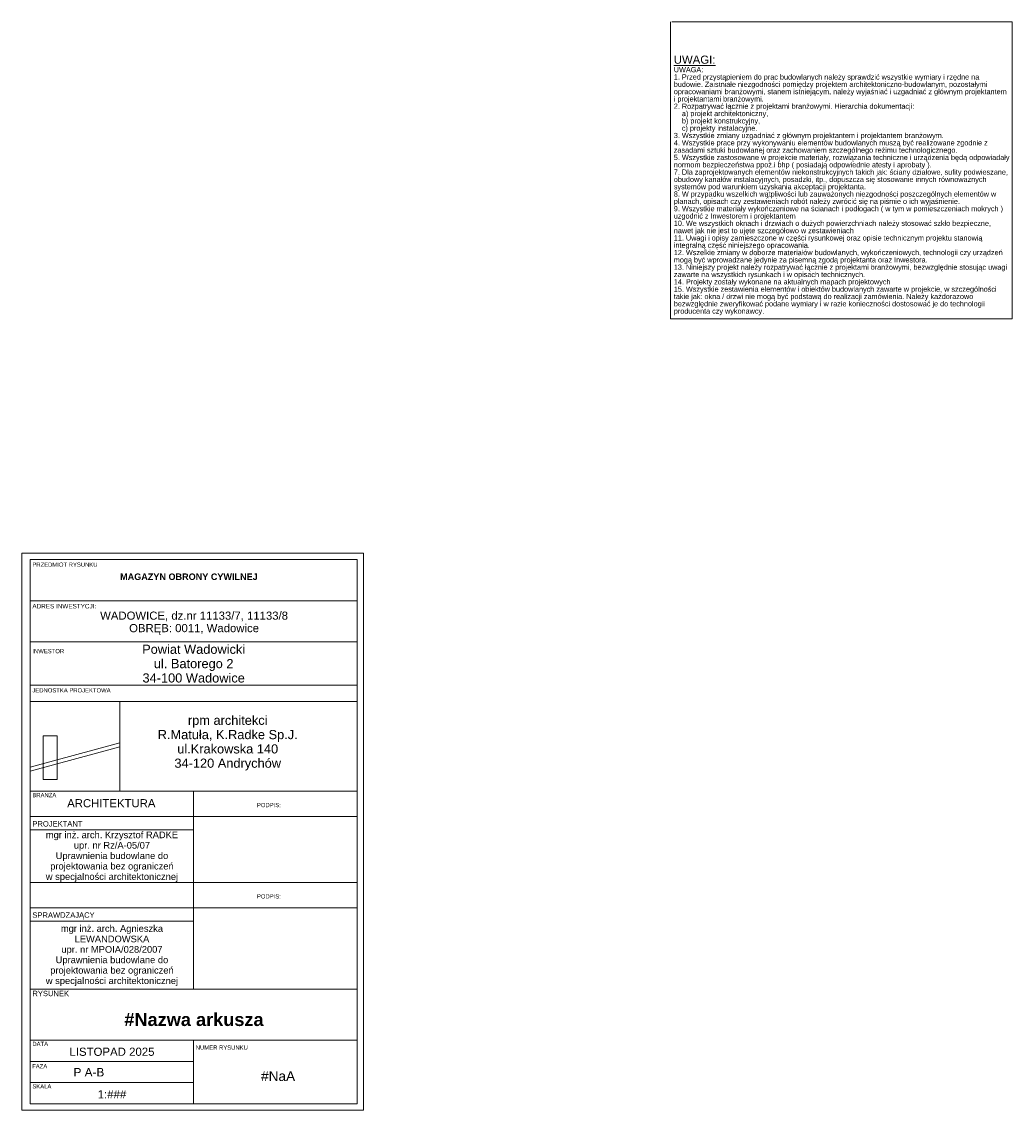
# Model space of a CAD drawing. Header units: millimetres. Extents: x -12989 to 381717, y -50461 to 30884.
# Tile 2 of 63: x 357601 to 357906, y -50379 to -50044. Entities that reach past the tile are written whole.
import ezdxf
from ezdxf.xclip import XClip

# ---------------------------------------------------------------- set-up
doc = ezdxf.new("R2010")
doc.units = ezdxf.units.MM
doc.header["$MEASUREMENT"] = 0
doc.header["$XCLIPFRAME"] = 0
doc.layers.add('00_Uwagi_1_0_Nr_pióra__1', color=7, linetype='Continuous', lineweight=13)
doc.layers.add('0_Nr_pióra__1', color=7, linetype='Continuous', lineweight=13)
doc.layers.add('0_Nr_pióra__118', color=7, linetype='Continuous', lineweight=13, true_color=0x573938)
doc.styles.add('STYL_AUTOMATYCZNY_1', font='arial.ttf')
doc.styles.add('STYL_AUTOMATYCZNY_2', font='arial.ttf')
picture_1 = doc.add_image_def('image1.jpg', size_in_pixel=(332, 331))

# ---------------------------------------------------------------- blocks, each defined once
blk = doc.blocks.new('Rysunek_1_1', base_point=(357853.4647435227, -50089.58672172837))
at = {"layer": '00_Uwagi_1_0_Nr_pióra__1', "color": 7, "linetype": 'Continuous', "lineweight": 13}
for p, q in [((357906.0579837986, -50043.87964801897), (357800.8715032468, -50043.87949441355)), ((357800.8715032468, -50043.87964801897), (357800.8715032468, -50135.29394854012)), ((357906.0579837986, -50135.29394854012), (357906.0579837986, -50043.87949441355)), ((357800.8715032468, -50135.29394854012), (357906.0579837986, -50135.29394854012))]:
    blk.add_line(p, q, dxfattribs=at)
at = {"layer": '00_Uwagi_1_0_Nr_pióra__1', "color": 7, "linetype": 'Continuous', "lineweight": 13, "insert": (357801.8715032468, -50134.2071424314), "char_height": 2.5, "width": 103.1864805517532, "attachment_point": 7, "line_spacing_factor": 0.8442841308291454, "style": 'STYL_AUTOMATYCZNY_1'}
blk.add_mtext('\\A1;{\\pql;\\fArial|b0|i0|c238|p0;\\L\\W1.000000;\\LUWAGI:\\P\\pql;\\fArial|b0|i0|c238|p0;\\l\\H0.640000x;\\W1.000000;\\lUWAGA:\\P\\pql;\\fArial|b0|i0|c238|p0;\\W1.000000;1. Przed przystąpieniem do prac budowlanych należy sprawdzić wszystkie wymiary i rzędne na budowie. Zaistniałe niezgodności pomiędzy projektem architektoniczno-budowlanym, pozostałymi opracowaniami branżowymi, stanem istniejącym, należy wyjaśniać i uzgadniać z głównym projektantem i projektantami branżowymi.\\P\\pql;\\fArial|b0|i0|c238|p0;\\W1.000000;2. Rozpatrywać łącznie z projektami branżowymi. Hierarchia dokumentacji:\\P\\pql;\\fArial|b0|i0|c238|p0;\\W1.000000;    a) projekt architektoniczny,\\P\\pql;\\fArial|b0|i0|c238|p0;\\W1.000000;    b) projekt konstrukcyjny,\\P\\pql;\\fArial|b0|i0|c238|p0;\\W1.000000;    c) projekty instalacyjne.\\P\\pql;\\fArial|b0|i0|c238|p0;\\W1.000000;3. Wszystkie zmiany uzgadniać z głównym projektantem i projektantem branżowym.\\P\\pql;\\fArial|b0|i0|c238|p0;\\W1.000000;4. Wszystkie prace przy wykonywaniu elementów budowlanych muszą być realizowane zgodnie z zasadami sztuki budowlanej oraz zachowaniem szczególnego reżimu technologicznego.\\P\\pql;\\fArial|b0|i0|c238|p0;\\W1.000000;5. Wszystkie zastosowane w projekcie materiały, rozwiązania techniczne i urządzenia będą odpowiadały normom bezpieczeństwa ppoż.i bhp ( posiadają odpowiednie atesty i aprobaty ).\\P\\pql;\\fArial|b0|i0|c238|p0;\\W1.000000;7. Dla zaprojektowanych elementów niekonstrukcyjnych takich jak: ściany działowe, sufity podwieszane, obudowy kanałów instalacyjnych, posadzki, itp., dopuszcza się stosowanie innych równoważnych systemów pod warunkiem uzyskania akceptacji projektanta.\\P\\pql;\\fArial|b0|i0|c238|p0;\\W1.000000;8. W przypadku wszelkich wątpliwości lub zauważonych niezgodności poszczególnych elementów w planach, opisach czy zestawieniach robót należy zwrócić się na piśmie o ich wyjaśnienie.\\P\\pql;\\fArial|b0|i0|c238|p0;\\W1.000000;9. Wszystkie materiały wykończeniowe na ścianach i podłogach ( w tym w pomieszczeniach mokrych ) uzgodnić z Inwestorem i projektantem\\P\\pql;\\fArial|b0|i0|c238|p0;\\W1.000000;10. We wszystkich oknach i drzwiach o dużych powierzchniach należy stosować szkło bezpieczne, nawet jak nie jest to ujęte szczegółowo w zestawieniach\\P\\pql;\\fArial|b0|i0|c238|p0;\\W1.000000;11. Uwagi i opisy zamieszczone w części rysunkowej oraz opisie technicznym projektu stanowią integralną część niniejszego opracowania.\\P\\pql;\\fArial|b0|i0|c238|p0;\\W1.000000;12. Wszelkie zmiany w doborze materiałów budowlanych, wykończeniowych, technologii czy urządzeń mogą być wprowadzane jedynie za pisemną zgodą projektanta oraz Inwestora.\\P\\pql;\\fArial|b0|i0|c238|p0;\\W1.000000;13. Niniejszy projekt należy rozpatrywać łącznie z projektami branżowymi, bezwzględnie stosując uwagi zawarte na wszystkich rysunkach i w opisach technicznych.\\P\\pql;\\fArial|b0|i0|c238|p0;\\W1.000000;14. Projekty zostały wykonane na aktualnych mapach projektowych\\P\\pql;\\fArial|b0|i0|c238|p0;\\W1.000000;15. Wszystkie zestawienia elementów i obiektów budowlanych zawarte w projekcie, w szczególności takie jak: okna / drzwi nie mogą być podstawą do realizacji zamówienia. Należy każdorazowo bezwzględnie zweryfikować podane wymiary i w razie konieczności dostosować je do technologii producenta czy wykonawcy.}', dxfattribs=at)

msp = doc.modelspace()

# ---------------------------------------------------------------- linework, layer by layer
at = {"layer": '0_Nr_pióra__1', "color": 7, "linetype": 'Continuous', "lineweight": 13}
for p, q in [((357601.1373642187, -50207.39088269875), (357601.1373642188, -50378.90006163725)), ((357601.1373642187, -50207.39088269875), (357706.3238447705, -50207.39088269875)), ((357603.7506929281, -50209.35087923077), (357603.7506929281, -50376.94006510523)), ((357603.7506929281, -50209.35087923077), (357704.3638482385, -50209.35087923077)), ((357704.3638482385, -50209.35087923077), (357704.3638482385, -50376.94006510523)), ((357706.3238447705, -50207.39088269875), (357706.3238447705, -50378.90006163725)), ((357603.7506929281, -50222.06625105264), (357704.3638482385, -50222.06625105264)), ((357603.7506929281, -50234.78162287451), (357704.3638482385, -50234.78162287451)), ((357603.7506929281, -50234.78162287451), (357704.3638482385, -50234.78162287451)), ((357603.7506929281, -50248.03093840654), (357704.3638482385, -50248.03093840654)), ((357603.7506929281, -50253.07908291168), (357704.3638482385, -50253.07908291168)), ((357603.7506929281, -50280.69754727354), (357704.3638482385, -50280.69754727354)), ((357603.7506929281, -50280.69754727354), (357704.3638482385, -50280.69754727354)), ((357654.0572705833, -50280.69754727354), (357654.0572705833, -50288.53753340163)), ((357603.7506929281, -50288.53753340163), (357704.3638482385, -50288.53753340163)), ((357654.0572705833, -50288.53753340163), (357654.0572705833, -50341.66012752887)), ((357603.7506929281, -50292.64256791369), (357654.0572705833, -50292.64256791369)), ((357603.7506929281, -50308.80556791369), (357704.3638482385, -50308.80556791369)), ((357603.7506929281, -50316.64555404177), (357704.3638482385, -50316.64555404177)), ((357603.7506929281, -50320.75058855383), (357654.0572705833, -50320.75058855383)), ((357603.7506929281, -50341.66012752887), (357704.3638482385, -50341.66012752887)), ((357603.7506929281, -50341.66012752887), (357704.3638482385, -50341.66012752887)), ((357603.7506929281, -50341.66012752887), (357704.3638482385, -50341.66012752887)), ((357603.7506929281, -50357.34009978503), (357704.3638482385, -50357.34009978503)), ((357654.0572705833, -50357.34009978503), (357654.0572705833, -50376.94006510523)), ((357603.7506929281, -50363.87342155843), (357654.0572705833, -50363.87342155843)), ((357603.7506929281, -50370.40674333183), (357654.0572705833, -50370.40674333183)), ((357603.7506929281, -50376.94006510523), (357704.3638482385, -50376.94006510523)), ((357601.1373642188, -50378.90006163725), (357706.3238447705, -50378.90006163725))]:
    msp.add_line(p, q, dxfattribs=at)
at = {"layer": '0_Nr_pióra__118', "color": 39, "linetype": 'Continuous', "lineweight": 13, "true_color": 0x573938}
for p, q in [((357603.7506929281, -50273.31335063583), (357631.36915729, -50265.80352072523)), ((357603.7506929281, -50274.5159498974), (357631.36915729, -50267.00611998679))]:
    msp.add_line(p, q, dxfattribs=at)
for points in [[(357603.7506929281, -50253.07908291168), (357631.36915729, -50253.07908291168), (357631.36915729, -50280.69754727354), (357603.7506929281, -50280.69754727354)], [(357607.7353902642, -50263.69725846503), (357611.9943998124, -50263.69725846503), (357611.9943998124, -50277.0755423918), (357607.7353902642, -50277.0755423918)]]:
    msp.add_lwpolyline(points, close=True, dxfattribs=at)

# ---------------------------------------------------------------- block references
at = {"color": 151, "linetype": 'Continuous', "lineweight": 13, "true_color": 0x80c2ff}
ref = msp.add_blockref('Rysunek_1_1', (357853.4647435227, -50089.58672172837), dxfattribs=at)
XClip(ref).set_block_clipping_path([(357800.8715032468, -50135.29394854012), (357906.0579837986, -50043.87949491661)])

# ---------------------------------------------------------------- texts
at = {"layer": '0_Nr_pióra__1', "color": 7, "linetype": 'Continuous', "lineweight": 13}
for s, insert, char_height, attachment_point, style in [('\\A1;{\\pql;\\fArial|b0|i0|c238|p0;\\W1.000000;PRZEDMIOT RYSUNKU}', (357604.4040251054, -50211.63598038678), 1.298857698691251, 7, 'STYL_AUTOMATYCZNY_1'), ('\\A1;{\\pqc;\\fArial|b1|i0|c238|p0;\\W1.000000;MAGAZYN OBRONY CYWILNEJ}', (357652.5929743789, -50213.68850121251), 1.999999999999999, 2, 'STYL_AUTOMATYCZNY_2'), ('\\A1;{\\pql;\\fArial|b0|i0|c238|p0;\\W1.000000;ADRES INWESTYCJI: }', (357604.4040251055, -50223.76460061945), 1.398769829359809, 4, 'STYL_AUTOMATYCZNY_1'), ('\\A1;{\\pql;\\fArial|b0|i0|c238|p0;\\W1.000000;INWESTOR}', (357604.4040251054, -50238.26183093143), 1.298857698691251, 7, 'STYL_AUTOMATYCZNY_1'), ('\\A1;{\\pql;\\fArial|b0|i0|c238|p0;\\W1.000000;JEDNOSTKA PROJEKTOWA}', (357604.4040251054, -50250.31604046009), 1.298857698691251, 7, 'STYL_AUTOMATYCZNY_1'), ('\\A1;{\\pql;\\fArial|b0|i0|c238|p0;\\W1.000000;BRANŻA}', (357604.4040251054, -50282.56732750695), 1.298857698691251, 7, 'STYL_AUTOMATYCZNY_1'), ('\\A1;{\\pqc;\\fArial|b0|i0|c238|p0;\\W1.000000;ARCHITEKTURA}', (357628.7015254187, -50285.68884692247), 2.5, 8, 'STYL_AUTOMATYCZNY_1'), ('\\A1;{\\pql;\\fArial|b0|i0|c238|p0;\\W1.000000;PODPIS:}', (357673.535869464, -50285.63958507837), 1.298857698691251, 7, 'STYL_AUTOMATYCZNY_1'), ('\\A1;{\\pql;\\fArial|b0|i0|c238|p0;\\W1.000000;PROJEKTANT}', (357604.4040251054, -50291.59374212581), 1.668681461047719, 7, 'STYL_AUTOMATYCZNY_1'), ('\\A1;{\\pql;\\fArial|b0|i0|c238|p0;\\W1.000000;PODPIS:}', (357673.535869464, -50313.74760571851), 1.298857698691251, 7, 'STYL_AUTOMATYCZNY_1'), ('\\A1;{\\pql;\\fArial|b0|i0|c238|p0;\\W1.000000;SPRAWDZAJĄCY}', (357604.4040251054, -50320.15432230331), 1.668681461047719, 7, 'STYL_AUTOMATYCZNY_1'), ('\\A1;{\\pql;\\fArial|b0|i0|c238|p0;\\W1.000000;RYSUNEK}', (357604.4040251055, -50343.82454334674), 1.668681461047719, 7, 'STYL_AUTOMATYCZNY_1'), ('\\A1;{\\pqc;\\fArial|b1|i0|c238|p0;\\W1.000000;#Nazwa arkusza}', (357654.1517021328, -50351.00756104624), 4, 5, 'STYL_AUTOMATYCZNY_2'), ('\\A1;{\\pql;\\fArial|b0|i0|c238|p0;\\W1.000000;DATA}', (357604.4040251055, -50359.12258080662), 1.298857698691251, 7, 'STYL_AUTOMATYCZNY_1'), ('\\A1;{\\pqc;\\fArial|b0|i0|c238|p0;\\W1.000000;LISTOPAD 2025}', (357628.9039817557, -50362.19257211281), 2.515858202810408, 8, 'STYL_AUTOMATYCZNY_1'), ('\\A1;{\\pql;\\fArial|b0|i0|c238|p0;\\W1.000000;NUMER RYSUNKU}', (357654.7106027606, -50360.27845365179), 1.298857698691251, 7, 'STYL_AUTOMATYCZNY_1'), ('\\A1;{\\pql;\\fArial|b0|i0|c238|p0;\\W1.000000;FAZA}', (357604.3470413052, -50366.01223691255), 1.298857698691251, 7, 'STYL_AUTOMATYCZNY_1'), ('\\A1;{\\pql;\\fArial|b0|i0|c238|p0;\\W1.000000;P A-B}', (357617.0702416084, -50368.50358385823), 2.597715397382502, 7, 'STYL_AUTOMATYCZNY_1'), ('\\A1;{\\pqc;\\fArial|b0|i0|c238|p0;\\W1.000000;#NaA}', (357680.0525527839, -50368.42856031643), 3, 5, 'STYL_AUTOMATYCZNY_1'), ('\\A1;{\\pql;\\fArial|b0|i0|c238|p0;\\W1.000000;SKALA}', (357604.4040251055, -50372.2109686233), 1.298857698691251, 7, 'STYL_AUTOMATYCZNY_1'), ('\\A1;{\\pqc;\\fArial|b0|i0|c238|p0;\\W1.000000;1:###\\fArial|b0|i0|c238|p0;\\W1.000000;  }', (357628.9039817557, -50375.25921565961), 2.515858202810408, 8, 'STYL_AUTOMATYCZNY_1')]:
    msp.add_mtext(s, dxfattribs=dict(at, insert=insert, char_height=char_height, attachment_point=attachment_point, style=style))
at = {"layer": '0_Nr_pióra__1', "color": 7, "linetype": 'Continuous', "lineweight": 13, "style": 'STYL_AUTOMATYCZNY_1'}
for s, insert, char_height, attachment_point, line_spacing_factor in [('\\A1;{\\pqc;\\fArial|b0|i0|c238|p0;\\W1.000000;WADOWICE, dz.nr 11133/7, 11133/8\\P\\pqc;\\fArial|b0|i0|c238|p0;\\W1.000000;OBRĘB: 0011, Wadowice}', (357654.1807135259, -50225.41885196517), 2.5, 2, 0.9212698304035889), ('\\A1;{\\pqc;\\fArial|b0|i0|c238|p0;\\W1.000000;Powiat Wadowicki\\P\\pqc;\\fArial|b0|i0|c238|p0;\\W1.000000;ul. Batorego 2\\P\\pqc;\\fArial|b0|i0|c238|p0;\\W1.000000;34-100 Wadowice}', (357654.0572705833, -50241.4505380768), 2.817857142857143, 5, 0.94071528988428), ('\\A1;{\\pqc;\\fArial|b0|i0|c238|p0;\\W1.000000;rpm architekci\\P\\pqc;\\fArial|b0|i0|c238|p0;\\W1.000000;R.Matuła, K.Radke Sp.J.\\P\\pqc;\\fArial|b0|i0|c238|p0;\\W1.000000;ul.Krakowska 140\\P\\pqc;\\fArial|b0|i0|c238|p0;\\W1.000000;34-120 Andrychów}', (357664.5401345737, -50265.89994696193), 2.817857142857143, 5, 0.9371621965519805), ('\\A1;{\\pqc;\\fArial|b0|i0|c238|p0;\\W1.000000;mgr inż. arch. Krzysztof RADKE\\P\\pqc;\\fArial|b0|i0|c238|p0;\\W1.000000;upr. nr Rz/A-05/07\\P\\pqc;\\fArial|b0|i0|c238|p0;\\W1.000000;Uprawnienia budowlane do\\P\\pqc;\\fArial|b0|i0|c238|p0;\\W1.000000;projektowania bez ograniczeń\\P\\pqc;\\fArial|b0|i0|c238|p0;\\W1.000000;w specjalności architektonicznej}', (357628.9039817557, -50293.11276330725), 2.057105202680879, 2, 0.9362029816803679)]:
    msp.add_mtext(s, dxfattribs=dict(at, insert=insert, char_height=char_height, attachment_point=attachment_point, line_spacing_factor=line_spacing_factor))
at = {"layer": '0_Nr_pióra__1', "color": 7, "linetype": 'Continuous', "lineweight": 13, "insert": (357628.9039817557, -50321.93595920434), "char_height": 2.05710520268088, "width": 50.30657765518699, "attachment_point": 2, "line_spacing_factor": 0.9374144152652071, "style": 'STYL_AUTOMATYCZNY_1'}
msp.add_mtext('\\A1;{\\pqc;\\fArial|b0|i0|c238|p0;\\W1.000000;mgr inż. arch. Agnieszka LEWANDOWSKA\\P\\pqc;\\fArial|b0|i0|c238|p0;\\W1.000000;upr. nr MPOIA/028/2007\\P\\pqc;\\fArial|b0|i0|c238|p0;\\W1.000000;Uprawnienia budowlane do\\P\\pqc;\\fArial|b0|i0|c238|p0;\\W1.000000;projektowania bez ograniczeń\\P\\pqc;\\fArial|b0|i0|c238|p0;\\W1.000000;w specjalności architektonicznej}', dxfattribs=at)

# ---------------------------------------------------------------- pictures from other files: only their frames are drawn
at = {"linetype": 'Continuous', "lineweight": 0}
image = msp.add_image(picture_1, insert=(357603.7506929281, -50280.69754727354), size_in_units=(27.61846436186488, 27.618464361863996), dxfattribs=at)
image.set_boundary_path([(-0.5, -0.5), (331.5, 330.5)])

doc.saveas('drawing.dxf')
